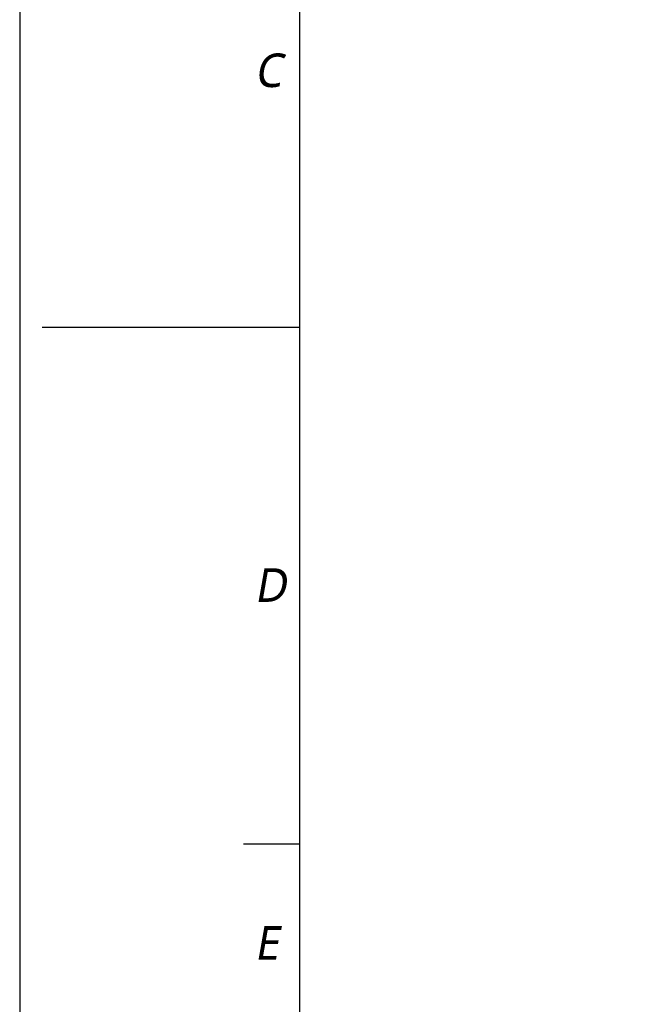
# Model space of a CAD drawing. Header units: millimetres. Extents: x -491 to 2059, y -393 to 795.
# Tile 2 of 42: x -491 to -379, y -217 to -41. Entities that reach past the tile are written whole.
import ezdxf

# ---------------------------------------------------------------- set-up
doc = ezdxf.new("R2010")
doc.units = ezdxf.units.MM
doc.header["$LTSCALE"] = 462.55
doc.layers.get('0').update_dxf_attribs({"linetype": 'CONTINUOUS'})
doc.styles.add('TEXTSTYLE_2', font='malgun.ttf')

# ---------------------------------------------------------------- blocks, each defined once
blk = doc.blocks.new('W1')
at = {"color": 7}
for p, q in [((500, 5740), (500, 200)), ((40, 2970), (500, 2970))]:
    blk.add_line(p, q, dxfattribs=at)
at = {"color": 134}
blk.add_line((400, 2046.6667), (500, 2046.6667), dxfattribs=at)
at = {"color": 134, "char_height": 60, "attachment_point": 1, "line_spacing_factor": 0.9, "style": 'TEXTSTYLE_2'}
for s, insert, width in [('\\Q10.0;C', (419.3176, 3459.1012), 79.333333), ('\\Q10.0;D', (419.3176, 2538.9819), 89.666667), ('\\Q10.0;E', (419.3176, 1899.4098), 64.666667)]:
    blk.add_mtext(s, dxfattribs=dict(at, insert=insert, width=width))

msp = doc.modelspace()

# ---------------------------------------------------------------- linework, layer by layer
at = {"color": 4}
msp.add_lwpolyline([(-490.83, -392.53), (349.17, -392.53), (349.17, 201.47), (-490.83, 201.47)], close=True, dxfattribs=at)

# ---------------------------------------------------------------- block references
at = {"xscale": 0.1, "yscale": 0.1, "zscale": 0.1}
msp.add_blockref('W1', (-490.83, -392.53), dxfattribs=at)

doc.saveas('drawing.dxf')
